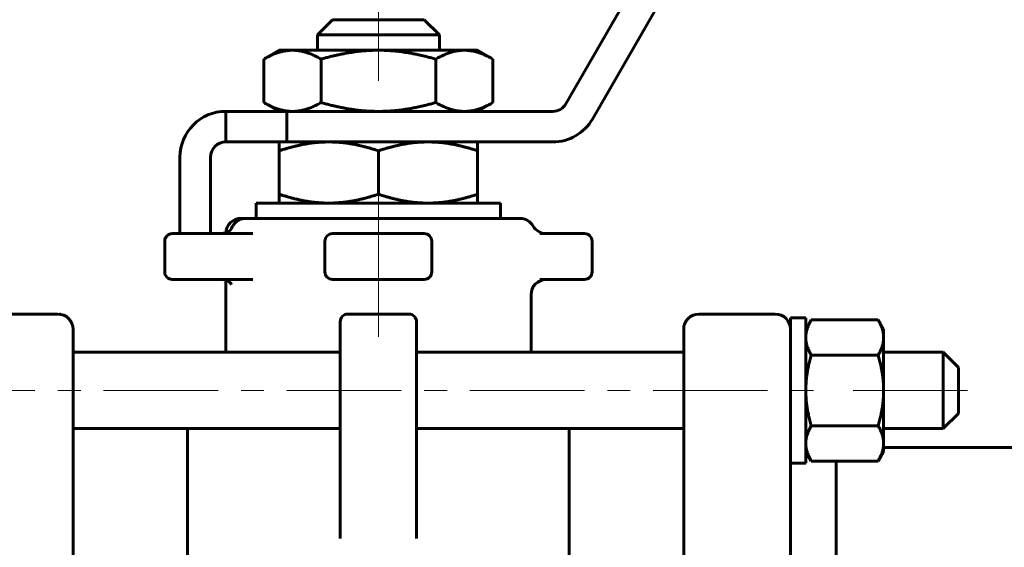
# Model space of a CAD drawing. Header units: millimetres. Extents: x 0 to 420, y 0 to 297.
# Tile 5 of 8: x 96 to 161, y 190 to 225. Entities that reach past the tile are written whole.
import ezdxf

# ---------------------------------------------------------------- set-up
doc = ezdxf.new("R2010")
doc.units = ezdxf.units.MM
doc.linetypes.add('K5LT_AXLED', pattern=[12, 7.5, -1.5, 1.5, -1.5])
doc.linetypes.add('K5LT_BASIC', pattern=[0])
doc.layers.add('Системный слой (1)', color=251, linetype='Continuous', true_color=0x6c6c6c)

# ---------------------------------------------------------------- blocks, each defined once
blk = doc.blocks.new('U1')
at = {"layer": 'Системный слой (1)', "color": 150, "linetype": 'K5LT_BASIC', "lineweight": 60, "true_color": 0x0080ff}
for p, q in [((117.01, 198.205), (99.51, 198.205)), ((139.51, 198.205), (122.01, 198.205))]:
    blk.add_line(p, q, dxfattribs=at)
blk = doc.blocks.new('U2')
at = {"layer": 'Системный слой (1)', "color": 150, "linetype": 'K5LT_BASIC', "lineweight": 60, "true_color": 0x0080ff}
for p, q in [((117.01, 203.205), (99.51, 203.205)), ((139.51, 203.205), (122.01, 203.205))]:
    blk.add_line(p, q, dxfattribs=at)
blk = doc.blocks.new('U3')
at = {"layer": 'Системный слой (1)', "color": 150, "linetype": 'K5LT_BASIC', "lineweight": 60, "true_color": 0x0080ff}
for p, q in [((156.51, 203.205), (156.51, 200.705)), ((156.51, 200.705), (156.51, 198.205))]:
    blk.add_line(p, q, dxfattribs=at)
blk = doc.blocks.new('U8')
at = {"layer": 'Системный слой (1)', "color": 150, "linetype": 'K5LT_BASIC', "lineweight": 60, "true_color": 0x0080ff}
for p, q in [((157.51, 200.705), (157.51, 202.205)), ((157.51, 199.205), (157.51, 200.705))]:
    blk.add_line(p, q, dxfattribs=at)
blk = doc.blocks.new('U10')
at = {"layer": 'Системный слой (1)', "color": 150, "linetype": 'K5LT_BASIC', "lineweight": 60, "true_color": 0x0080ff}
for p, q in [((107.389, 207.967), (109.263, 207.967)), ((109.263, 207.967), (111.285, 207.967))]:
    blk.add_line(p, q, dxfattribs=at)
blk = doc.blocks.new('U11')
at = {"layer": 'Системный слой (1)', "color": 150, "linetype": 'K5LT_BASIC', "lineweight": 60, "true_color": 0x0080ff}
for p, q in [((110.832, 211.967), (110.762, 211.967)), ((110.877, 211.967), (110.83, 211.967))]:
    blk.add_line(p, q, dxfattribs=at)
blk = doc.blocks.new('U12')
at = {"layer": 'Системный слой (1)', "color": 150, "linetype": 'K5LT_BASIC', "lineweight": 60, "true_color": 0x0080ff}
for p, q in [((111.51, 212.967), (119.51, 212.967)), ((119.51, 212.967), (127.51, 212.967))]:
    blk.add_line(p, q, dxfattribs=at)
blk = doc.blocks.new('U17')
at = {"layer": 'Системный слой (1)', "color": 150, "linetype": 'K5LT_BASIC', "lineweight": 60, "true_color": 0x0080ff}
for p, q in [((109.263, 210.967), (109.58, 211.034)), ((109.263, 210.967), (109.263, 210.967)), ((109.58, 211.034), (109.819, 211.205)), ((109.819, 211.205), (109.886, 211.299))]:
    blk.add_line(p, q, dxfattribs=at)

msp = doc.modelspace()

# ---------------------------------------------------------------- linework, layer by layer
at = {"layer": 'Системный слой (1)', "color": 150, "linetype": 'K5LT_BASIC', "lineweight": 60, "true_color": 0x0080ff}
for p, q in [((144.789, 241.967), (131.799, 219.467)), ((133.531, 218.467), (146.521, 240.967)), ((115.51, 223.967), (116.51, 224.967)), ((116.51, 224.967), (122.51, 224.967)), ((123.51, 223.967), (122.51, 224.967)), ((115.51, 222.967), (115.51, 223.967)), ((115.51, 223.967), (123.51, 223.967)), ((123.51, 222.967), (123.51, 223.967)), ((113.01, 222.967), (112.005, 222.386)), ((113.01, 222.967), (113.881, 222.967)), ((113.881, 222.967), (119.51, 222.967)), ((119.51, 222.967), (125.139, 222.967)), ((125.139, 222.967), (126.01, 222.967)), ((126.01, 222.967), (127.016, 222.386)), ((112.005, 222.386), (112.005, 219.547)), ((115.757, 222.386), (115.757, 219.547)), ((123.263, 222.386), (123.263, 219.547)), ((127.016, 222.386), (127.016, 219.547)), ((113.01, 218.967), (112.005, 219.547)), ((126.01, 218.967), (127.016, 219.547)), ((109.51, 218.967), (113.51, 218.967)), ((109.51, 218.967), (109.51, 216.967)), ((130.933, 218.967), (113.51, 218.967)), ((113.51, 218.967), (113.51, 216.967)), ((113.51, 216.967), (109.51, 216.967)), ((113.01, 216.386), (113.01, 216.967)), ((113.51, 216.967), (130.933, 216.967)), ((126.01, 216.967), (126.01, 216.386)), ((113.01, 216.386), (113.01, 213.547)), ((119.51, 216.386), (119.51, 213.547)), ((126.01, 216.386), (126.01, 213.547)), ((106.51, 215.967), (106.51, 210.967)), ((108.51, 210.967), (108.51, 215.967)), ((113.01, 212.967), (113.01, 213.547)), ((126.01, 213.547), (126.01, 212.967)), ((111.51, 211.967), (111.51, 212.967)), ((127.51, 211.967), (127.51, 212.967)), ((110.762, 211.967), (110.51, 211.967)), ((110.832, 211.967), (110.795, 211.967)), ((110.828, 211.967), (110.83, 211.967)), ((110.832, 211.967), (110.828, 211.967)), ((110.832, 211.967), (110.83, 211.967)), ((112.58, 211.967), (110.877, 211.967)), ((115.561, 211.967), (112.58, 211.967)), ((115.899, 211.967), (115.561, 211.967)), ((116.983, 211.967), (115.899, 211.967)), ((116.658, 211.967), (116.204, 211.967)), ((122.038, 211.967), (116.983, 211.967)), ((123.122, 211.967), (122.038, 211.967)), ((122.924, 211.967), (122.248, 211.967)), ((127.754, 211.967), (123.122, 211.967)), ((128.427, 211.967), (127.754, 211.967)), ((128.328, 211.967), (127.834, 211.967)), ((128.778, 211.967), (128.427, 211.967)), ((107.082, 210.967), (106.01, 210.967)), ((107.389, 210.967), (107.082, 210.967)), ((111.285, 210.967), (107.389, 210.967)), ((122.51, 210.967), (116.51, 210.967)), ((133.01, 210.967), (130.093, 210.967)), ((105.51, 210.467), (105.51, 208.467)), ((116.01, 210.467), (116.01, 208.467)), ((123.01, 208.467), (123.01, 210.467)), ((133.51, 208.467), (133.51, 210.467)), ((106.01, 207.967), (107.082, 207.967)), ((107.082, 207.967), (107.389, 207.967)), ((109.51, 203.205), (109.51, 207.926)), ((116.51, 207.967), (122.51, 207.967)), ((130.093, 207.967), (133.01, 207.967)), ((129.51, 203.205), (129.51, 206.967)), ((93.51, 205.705), (98.51, 205.705)), ((117.01, 205.205), (117.01, 198.065)), ((117.51, 205.705), (121.51, 205.705)), ((122.01, 198.065), (122.01, 205.205)), ((145.51, 205.705), (140.51, 205.705)), ((146.51, 196.532), (146.51, 205.455)), ((146.51, 205.455), (147.51, 205.455)), ((147.51, 195.955), (147.51, 205.455)), ((147.51, 204.705), (147.868, 205.324)), ((152.253, 205.324), (147.868, 205.324)), ((152.61, 204.705), (152.253, 205.324)), ((99.51, 198.776), (99.51, 204.705)), ((139.51, 204.705), (139.51, 198.776)), ((152.61, 204.705), (152.61, 204.169)), ((139.51, 204.209), (139.51, 203.205)), ((152.61, 204.169), (152.61, 200.705)), ((156.51, 203.205), (152.61, 203.205)), ((157.51, 202.205), (156.51, 203.205)), ((152.253, 203.014), (147.868, 203.014)), ((152.61, 200.705), (152.61, 197.241)), ((99.51, 191.848), (99.51, 198.776)), ((139.51, 198.776), (139.51, 191.848)), ((157.51, 199.205), (156.51, 198.205)), ((107.01, 198.205), (107.01, 186.967)), ((117.01, 198.065), (117.01, 191.014)), ((122.01, 191.014), (122.01, 198.065)), ((132.01, 186.967), (132.01, 198.205)), ((152.253, 198.396), (147.868, 198.396)), ((156.51, 198.205), (152.61, 198.205)), ((152.61, 197.241), (152.61, 196.705)), ((172.51, 196.967), (152.61, 196.967)), ((146.51, 191.848), (146.51, 196.532)), ((147.51, 196.705), (147.868, 196.086)), ((152.61, 196.705), (152.253, 196.086)), ((146.51, 195.955), (147.51, 195.955)), ((152.253, 196.086), (147.868, 196.086)), ((149.51, 181.967), (149.51, 196.086)), ((99.51, 189.87), (99.51, 191.848)), ((139.51, 191.848), (139.51, 189.87)), ((146.51, 187.88), (146.51, 191.848))]:
    msp.add_line(p, q, dxfattribs=at)
at = {"layer": 'Системный слой (1)', "color": 30, "linetype": 'K5LT_AXLED', "lineweight": 18, "true_color": 0xff8000}
for p, q in [((119.51, 220.967), (119.51, 226.967)), ((119.51, 209.967), (119.51, 214.967)), ((119.51, 204.205), (119.51, 212.965)), ((89.51, 200.705), (149.51, 200.705)), ((150.61, 200.705), (159.51, 200.705))]:
    msp.add_line(p, q, dxfattribs=at)
at = {"layer": 'Системный слой (1)', "color": 150, "linetype": 'K5LT_BASIC', "lineweight": 60, "true_color": 0x0080ff}
for centre, radius, start, end in [((130.933, 219.967), 1, 270, 330), ((109.51, 215.967), 3, 90, 180), ((130.933, 219.967), 3, 270, 330), ((109.51, 215.967), 1, 90, 180), ((110.51, 210.967), 1, 90, 177.66825), ((128.778, 210.967), 1, 30, 90), ((106.01, 210.467), 0.5, 90, 180), ((106.01, 210.467), 0.5, 90, 180), ((116.51, 210.467), 0.5, 90, 180), ((116.51, 210.467), 0.5, 90, 180), ((122.51, 210.467), 0.5, 0, 90), ((122.51, 210.467), 0.5, 0, 90), ((130.51, 211.967), 1, 210, 270), ((133.01, 210.467), 0.5, 0, 90), ((106.01, 208.467), 0.5, 180, 270), ((116.51, 208.467), 0.5, 180, 270), ((122.51, 208.467), 0.5, 270, 0), ((133.01, 208.467), 0.5, 270, 0), ((130.51, 206.967), 1, 90, 180), ((98.51, 204.705), 1, 0, 90), ((98.51, 204.705), 1, 79.69495, 84.11326), ((117.51, 205.205), 0.5, 90, 180), ((121.51, 205.205), 0.5, 0, 90), ((140.51, 204.705), 1, 90, 180), ((145.51, 204.705), 1, 0, 90)]:
    msp.add_arc(centre, radius, start, end, dxfattribs=at)
for points in [[(113.881, 222.967), (113.01, 222.967), (112.005, 222.386)], [(115.757, 222.386), (114.752, 222.967), (113.881, 222.967)], [(119.51, 222.967), (117.769, 222.967), (115.757, 222.386)], [(123.263, 222.386), (121.252, 222.967), (119.51, 222.967)], [(125.139, 222.967), (124.269, 222.967), (123.263, 222.386)], [(127.016, 222.386), (126.01, 222.967), (125.139, 222.967)], [(112.005, 219.547), (113.01, 218.967), (113.881, 218.967)], [(113.881, 218.967), (114.752, 218.967), (115.757, 219.547)], [(115.757, 219.547), (117.769, 218.967), (119.51, 218.967)], [(119.51, 218.967), (121.252, 218.967), (123.263, 219.547)], [(123.263, 219.547), (124.269, 218.967), (125.139, 218.967)], [(125.139, 218.967), (126.01, 218.967), (127.016, 219.547)], [(116.26, 216.967), (114.752, 216.967), (113.01, 216.386)], [(119.51, 216.386), (117.769, 216.967), (116.26, 216.967)], [(122.76, 216.967), (121.252, 216.967), (119.51, 216.386)], [(126.01, 216.386), (124.269, 216.967), (122.76, 216.967)], [(113.01, 213.547), (114.752, 212.967), (116.26, 212.967)], [(116.26, 212.967), (117.769, 212.967), (119.51, 213.547)], [(119.51, 213.547), (121.252, 212.967), (122.76, 212.967)], [(122.76, 212.967), (124.269, 212.967), (126.01, 213.547)], [(147.868, 205.324), (147.51, 204.705), (147.51, 204.169)], [(152.61, 204.169), (152.61, 204.705), (152.253, 205.324)], [(147.51, 204.169), (147.51, 203.633), (147.868, 203.014)], [(152.253, 203.014), (152.61, 203.633), (152.61, 204.169)], [(147.868, 203.014), (147.51, 201.777), (147.51, 200.705)], [(152.61, 200.705), (152.61, 201.777), (152.253, 203.014)], [(147.51, 200.705), (147.51, 199.633), (147.868, 198.396)], [(152.253, 198.396), (152.61, 199.633), (152.61, 200.705)], [(147.868, 198.396), (147.51, 197.777), (147.51, 197.241)], [(152.61, 197.241), (152.61, 197.777), (152.253, 198.396)], [(147.51, 197.241), (147.51, 196.705), (147.868, 196.086)], [(152.253, 196.086), (152.61, 196.705), (152.61, 197.241)]]:
    msp.add_rational_spline(points, [1, 1.0379548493, 1], degree=2, dxfattribs=at)
for points, knots in [([(109.889, 211.305), (109.902, 211.341), (109.917, 211.376), (109.953, 211.448), (109.974, 211.485), (110.022, 211.556), (110.048, 211.591), (110.105, 211.656), (110.134, 211.685), (110.197, 211.741), (110.229, 211.767), (110.298, 211.814), (110.333, 211.836), (110.407, 211.874), (110.446, 211.891), (110.526, 211.92), (110.568, 211.933), (110.653, 211.952), (110.695, 211.958), (110.752, 211.964), (110.766, 211.965), (110.795, 211.966), (110.81, 211.967), (110.826, 211.967)], [0.000986, 0.000986, 0.000986, 0.000986, 1.683217, 1.683217, 3.554438, 3.554438, 5.486133, 5.486133, 7.348718, 7.348718, 9.187517, 9.187517, 11.012886, 11.012886, 12.869454, 12.869454, 14.805012, 14.805012, 16.69769, 16.69769, 17.325372, 17.325372, 18, 18, 18, 18]), ([(109.881, 207.643), (109.877, 207.651), (109.872, 207.659), (109.859, 207.679), (109.851, 207.69), (109.831, 207.715), (109.819, 207.729), (109.792, 207.756), (109.777, 207.771), (109.744, 207.8), (109.725, 207.814), (109.687, 207.841), (109.666, 207.854), (109.623, 207.879), (109.6, 207.89), (109.556, 207.91), (109.533, 207.918), (109.509, 207.927), (109.508, 207.927), (109.483, 207.935), (109.458, 207.942), (109.408, 207.953), (109.381, 207.958), (109.329, 207.964), (109.303, 207.966), (109.272, 207.967), (109.268, 207.967), (109.263, 207.967), (109.263, 207.967), (109.263, 207.967)], [0, 0, 0, 0, 0.722872, 0.722872, 1.417945, 1.417945, 2.102032, 2.102032, 2.803251, 2.803251, 3.518756, 3.518756, 4.242512, 4.242512, 4.965102, 4.965102, 5.647792, 5.647792, 5.683591, 5.683591, 6.394883, 6.394883, 7.135213, 7.135213, 7.870757, 7.870757, 7.999778, 7.999778, 8, 8, 8, 8])]:
    msp.add_open_spline(points, degree=3, knots=knots, dxfattribs=at)
msp.add_open_spline([(109.883, 211.287), (109.885, 211.293), (109.887, 211.299), (109.889, 211.305)], degree=3, dxfattribs=at)

# ---------------------------------------------------------------- block references
at = {"layer": 'Системный слой (1)'}
for name in ['U12', 'U11', 'U17', 'U10', 'U2', 'U3', 'U8', 'U1']:
    msp.add_blockref(name, (0, 0), dxfattribs=at)

doc.saveas('drawing.dxf')
